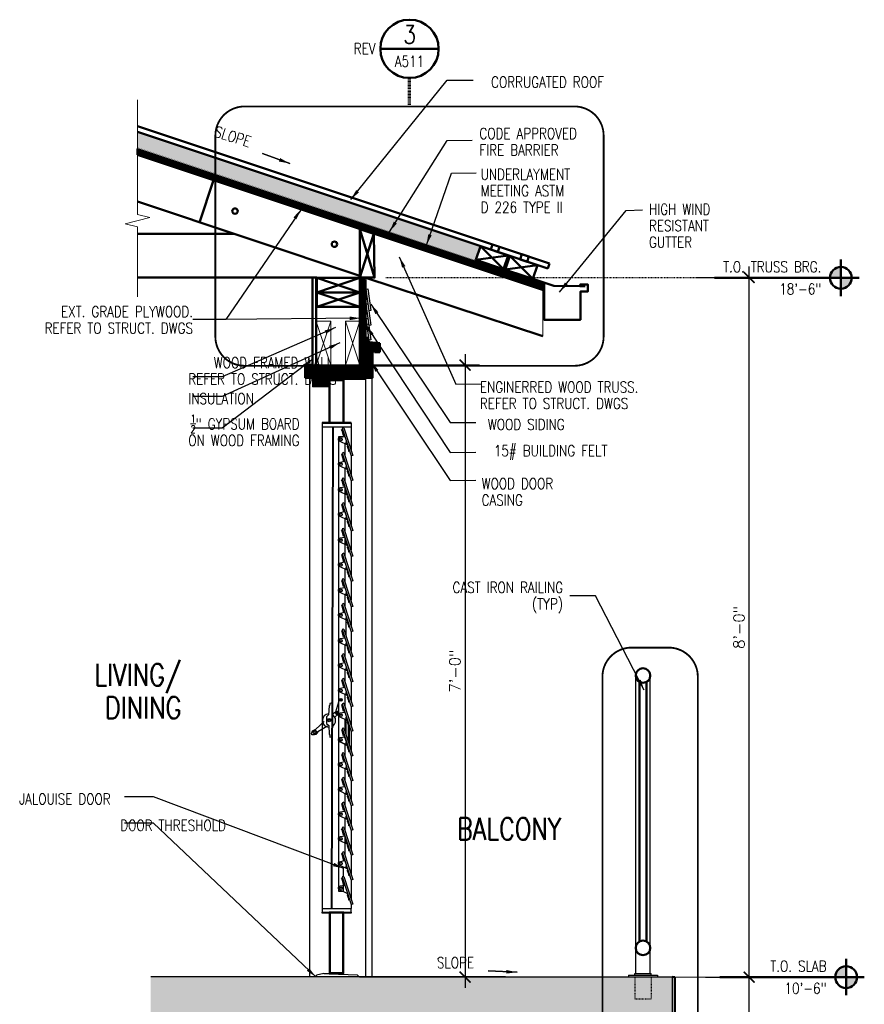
# Model space of a CAD drawing. Header units: inches. Extents: x -3803 to 34213, y -3756 to 4522.
# Tile 39 of 65: x 32184 to 32300, y 3667 to 3802. Entities that reach past the tile are written whole.
import ezdxf
from ezdxf.enums import TextEntityAlignment as Align

# ---------------------------------------------------------------- set-up
doc = ezdxf.new("R2010")
doc.units = ezdxf.units.IN
doc.header["$LTSCALE"] = 0.011
doc.header["$MEASUREMENT"] = 0
doc.header["$PDMODE"] = 1
for name, pattern in [('HIDDEN', [0.375, 0.25, -0.125]), ('HIDDEN2', [0.1875, 0.125, -0.0625]), ('PHANTOM2', [1.25, 0.625, -0.125, 0.125, -0.125, 0.125, -0.125])]:
    doc.linetypes.add(name, pattern=pattern)
doc.layers.get('0').update_dxf_attribs({"linetype": 'CONTINUOUS'})
doc.layers.get('Defpoints').update_dxf_attribs({"linetype": 'CONTINUOUS'})
for name, color, linetype in [('A-elev-8', 8, 'CONTINUOUS'), ('A-elev-9', 9, 'CONTINUOUS'), ('Fasteners', 9, 'CONTINUOUS'), ('Flashing', 5, 'CONTINUOUS'), ('Hatch', 254, 'CONTINUOUS')]:
    doc.layers.add(name, color=color, linetype=linetype)
for name, color, linetype, lineweight in [('A-STAIRS', 3, 'CONTINUOUS', 0), ('A-STRC-GRID', 104, 'PHANTOM2', 25), ('DIM', 4, 'CONTINUOUS', 13), ('G-DIM', 9, 'CONTINUOUS', 18), ('G-NOTE', 134, 'CONTINUOUS', 18), ('G-PEN0', 174, 'CONTINUOUS', 13), ('G-PEN2', 8, 'CONTINUOUS', 25), ('G-PEN3', 2, 'CONTINUOUS', 35), ('G-PEN4', 4, 'CONTINUOUS', 50), ('G-PEN5', 3, 'CONTINUOUS', 70), ('G-REF', 144, 'CONTINUOUS', 50), ('Panels', 6, 'CONTINUOUS', 50)]:
    doc.layers.add(name, color=color, linetype=linetype, lineweight=lineweight)
doc.styles.add('ROMANS', font='romans.shx')
doc.styles.add('ROMANS_SML_012', font='ROMANS.shx', dxfattribs={"width": 0.8, "height": 1.125})
doc.dimstyles.new('DIM_016', dxfattribs={"dimscale": 16, "dimtxt": 0.09375, "dimasz": 0.09375, "dimexe": 0.125, "dimexo": 0.09375, "dimgap": 0.03125, "dimtad": 1, "dimdec": 6, "dimrnd": 0.25, "dimzin": 15, "dimdsep": 46, "dimlunit": 4, "dimtxsty": 'ROMANS', "dimblk1": 'ARCHTICK', "dimblk2": 'ARCHTICK', "dimsah": 1, "dimcen": 0.0625, "dimdle": 0.09375, "dimclrd": 256, "dimclre": 256, "dimclrt": 134, "dimadec": 0, "dimazin": 0, "dimtfac": 1, "dimtdec": 6, "dimtix": 1, "dimtmove": 1, "dimatfit": 3, "dimfxl": 1, "dimtvp": 1.2, "dimfrac": 2, "dimtolj": 1, "dimtzin": 15, "dimarcsym": 0})

# ---------------------------------------------------------------- blocks, each defined once
blk = doc.blocks.new('FLR-REF2')
h = blk.add_hatch(color=256)
h.paths.add_polyline_path([(0, 0.0938, 0.414214), (-0.0938, 0), (0, 0)])
h.paths.add_polyline_path([(0.0938, 0), (0, 0), (0, -0.0938, 0.414214)])
for p, q in [((0, 0.1562), (0, -0.1562)), ((0.1562, 0), (-1.0834, 0)), ((0, 0), (0, 0))]:
    blk.add_line(p, q)
blk.add_circle((0, 0), 0.0938)
at = {"color": 134, "style": 'ROMANS', "width": 0.8}
for p in [(-0.168, 0.0469), (-0.168, -0.143)]:
    blk.add_attdef('XX', text='', height=0.0938, dxfattribs=at).set_placement(p, align=Align.RIGHT)
blk = doc.blocks.new('_ArchTick')
at = {"color": 0, "linetype": 'ByBlock', "const_width": 0.15}
blk.add_lwpolyline([(-0.5, -0.5), (0.5, 0.5)], dxfattribs=at)
blk = doc.blocks.new('jalousie door section')
at = {"layer": 'A-elev-8'}
for p, q in [((1.79, -5.88), (-2.21, -5.88)), ((-2.21, -5.88), (-2.21, -6)), ((-2.21, -6), (-2.21, -73.12)), ((-2.21, -6), (1.79, -6)), ((-0.76, -6.5), (-0.97, -72.62)), ((-0.66, -6.5), (-0.88, -72.62)), ((0.78, -6.61), (0.54, -6.69)), ((0.54, -6.69), (1.78, -10.49)), ((0.78, -6.61), (2.02, -10.42)), ((1.79, -6), (1.79, -5.88)), ((1.79, -6), (1.79, -6.5)), ((0.69, -7.85), (0.07, -7.85)), ((0.07, -7.85), (0.07, -70.21)), ((0.94, -8.82), (0.94, -10.49)), ((1.4, -9.31), (1.4, -9.4)), ((0.78, -10.01), (0.54, -10.09)), ((0.54, -10.09), (1.78, -13.89)), ((0.55, -10.13), (1.66, -13.47)), ((0.69, -10.54), (0.69, -11.25)), ((0.78, -10.01), (2.02, -13.81)), ((2.02, -10.42), (1.78, -10.49)), ((0.94, -12.22), (0.94, -13.89)), ((0.78, -13.52), (0.54, -13.6)), ((0.54, -13.6), (1.78, -17.4)), ((0.78, -13.52), (2.02, -17.33)), ((0.94, -14.81), (0.94, -17.4)), ((2.02, -13.81), (1.78, -13.89)), ((1.4, -16.22), (1.4, -16.31)), ((0.78, -16.92), (0.54, -17)), ((0.54, -17), (1.78, -20.8)), ((0.55, -17.04), (1.66, -20.38)), ((0.69, -17.45), (0.69, -18.16)), ((0.78, -16.92), (2.02, -20.72)), ((2.02, -17.33), (1.78, -17.4)), ((0.94, -19.13), (0.94, -20.79)), ((0.78, -20.43), (0.54, -20.51)), ((0.54, -20.51), (1.78, -24.31)), ((0.78, -20.43), (2.02, -24.24)), ((2.02, -20.72), (1.78, -20.8)), ((0.94, -21.72), (0.94, -24.31)), ((0.78, -23.83), (0.54, -23.91)), ((0.54, -23.91), (1.78, -27.71)), ((0.55, -23.95), (1.66, -27.29)), ((0.78, -23.83), (2.02, -27.63)), ((1.4, -23.13), (1.4, -23.22)), ((2.02, -24.24), (1.78, -24.31)), ((0.69, -24.36), (0.69, -25.07)), ((0.94, -26.04), (0.94, -27.82)), ((0.78, -27.34), (0.54, -27.42)), ((0.54, -27.42), (1.78, -31.22)), ((0.78, -27.34), (2.02, -31.14)), ((2.02, -27.63), (1.78, -27.71)), ((0.94, -29.55), (0.94, -31.22)), ((0.78, -30.74), (0.54, -30.82)), ((0.54, -30.82), (1.78, -34.62)), ((0.55, -30.86), (1.66, -34.2)), ((0.78, -30.74), (2.02, -34.54)), ((1.4, -30.04), (1.4, -30.13)), ((0.69, -31.27), (0.69, -31.98)), ((2.02, -31.14), (1.78, -31.22)), ((1.06, -33.01), (1.06, -35.12)), ((0.78, -34.25), (0.54, -34.33)), ((0.54, -34.33), (1.78, -38.13)), ((0.78, -34.25), (2.02, -38.05)), ((2.02, -34.54), (1.78, -34.62)), ((0.94, -36.48), (0.94, -38.13)), ((0.78, -37.65), (0.54, -37.73)), ((0.54, -37.73), (1.78, -41.53)), ((0.78, -37.65), (2.02, -41.45)), ((2.02, -38.05), (1.78, -38.13)), ((0.94, -39.88), (0.94, -41.52)), ((0.78, -41.04), (0.54, -41.12)), ((0.54, -41.12), (1.78, -44.92)), ((0.78, -41.04), (2.02, -44.85)), ((2.02, -41.45), (1.78, -41.53)), ((0.48, -43.79), (0.24, -44.07)), ((0.53, -43.83), (0.28, -44.11)), ((0.78, -44.44), (0.54, -44.52)), ((0.54, -44.52), (1.78, -48.32)), ((0.78, -44.44), (2.02, -48.24)), ((0.94, -43.27), (0.94, -44.92)), ((2.02, -44.85), (1.78, -44.92)), ((0.94, -46.67), (0.94, -48.32)), ((1.06, -46.73), (1.06, -48.7)), ((1.4, -47.14), (1.4, -49.73)), ((0.78, -47.84), (0.54, -47.92)), ((0.54, -47.92), (1.78, -51.72)), ((0.78, -47.84), (2.02, -51.64)), ((1.52, -47.52), (1.52, -50.11)), ((2.02, -48.24), (1.78, -48.32)), ((0.78, -51.23), (0.54, -51.31)), ((0.54, -51.31), (1.78, -55.11)), ((0.78, -51.23), (2.02, -55.04)), ((0.94, -50.07), (0.94, -51.71)), ((2.02, -51.64), (1.78, -51.72)), ((0.94, -53.46), (0.94, -55.11)), ((0.78, -54.63), (0.54, -54.71)), ((0.54, -54.71), (1.78, -58.51)), ((0.78, -54.63), (2.02, -58.43)), ((2.02, -55.04), (1.78, -55.11)), ((0.78, -58.03), (0.54, -58.11)), ((0.54, -58.11), (1.78, -61.91)), ((0.78, -58.03), (2.02, -61.83)), ((0.94, -56.86), (0.94, -58.51)), ((2.02, -58.43), (1.78, -58.51)), ((0.94, -60.26), (0.94, -61.9)), ((0.78, -61.43), (0.54, -61.5)), ((0.54, -61.5), (1.78, -65.31)), ((0.78, -61.43), (2.02, -65.23)), ((2.02, -61.83), (1.78, -61.91)), ((0.94, -62.71), (0.94, -65.3)), ((0.78, -64.82), (0.54, -64.9)), ((0.78, -64.82), (2.02, -68.62)), ((0.54, -64.9), (1.78, -68.7)), ((0.55, -64.94), (1.66, -68.28)), ((0.69, -65.36), (0.69, -66.06)), ((2.02, -65.23), (1.78, -65.31)), ((2.02, -65.23), (1.78, -65.31)), ((0.69, -66.91), (0.69, -68.22)), ((0.78, -68.2), (0.54, -68.27)), ((0.54, -68.27), (1.78, -72.08)), ((0.69, -68.73), (0.69, -70.29)), ((0.78, -68.2), (2.02, -72)), ((2.02, -68.62), (1.78, -68.7)), ((0.07, -70.21), (0.58, -70.21)), ((-2.21, -72.62), (1.79, -72.62)), ((2.02, -72), (1.78, -72.08)), ((1.79, -73.25), (1.79, -72.62)), ((-1.96, -81.51), (-2.96, -81.74)), ((-2.96, -82), (-2.96, -81.74)), ((-2.96, -82), (-2.96, -81.75)), ((-1.96, -81.51), (-1.21, -81.51)), ((-1.21, -81.45), (-1.21, -81.63)), ((2.66, -81.76), (-1.21, -81.63)), ((2.66, -81.76), (2.79, -81.88)), ((2.79, -82.01), (2.79, -81.88))]:
    blk.add_line(p, q, dxfattribs=at)
for points in [[(-1.21, 0), (-1.21, -1), (-2.21, -1), (-2.21, 0)], [(-1.34, 0), (-1.34, -0.88), (-2.09, -0.88), (-2.09, 0)], [(-1.21, -5.88), (-1.21, 0), (0.79, 0), (0.79, -5.88)], [(-2.21, -6.5), (1.79, -6.5)], [(1.79, -6.5), (1.79, -9.68)], [(1.29, -9.15), (1.23, -9.17), (1.38, -9.55), (1.48, -9.68), (1.44, -9.82), (1.49, -9.85), (1.52, -9.69), (1.29, -9.15)], [(1.79, -10.49), (1.79, -13.08)], [(1.29, -12.55), (1.23, -12.56), (1.38, -12.95), (1.48, -13.08), (1.44, -13.22), (1.49, -13.24), (1.52, -13.09), (1.29, -12.55)], [(1.79, -13.89), (1.79, -16.47)], [(1.29, -16.06), (1.23, -16.08), (1.38, -16.46), (1.48, -16.59), (1.44, -16.73), (1.49, -16.76), (1.52, -16.6), (1.29, -16.06)], [(1.79, -17.4), (1.79, -19.98)], [(1.29, -19.46), (1.23, -19.47), (1.38, -19.85), (1.48, -19.99), (1.44, -20.12), (1.49, -20.15), (1.52, -19.99), (1.29, -19.46)], [(1.79, -20.8), (1.79, -23.38)], [(1.29, -22.97), (1.23, -22.99), (1.38, -23.37), (1.48, -23.5), (1.44, -23.64), (1.49, -23.67), (1.52, -23.51), (1.29, -22.97)], [(1.79, -24.31), (1.79, -26.89)], [(1.29, -26.37), (1.23, -26.38), (1.38, -26.76), (1.48, -26.9), (1.44, -27.03), (1.49, -27.06), (1.52, -26.9), (1.29, -26.37)], [(1.79, -27.71), (1.79, -30.29)], [(1.29, -29.88), (1.23, -29.89), (1.38, -30.28), (1.48, -30.41), (1.44, -30.55), (1.49, -30.57), (1.52, -30.42), (1.29, -29.88)], [(1.79, -31.22), (1.79, -33.8)], [(1.29, -33.28), (1.23, -33.29), (1.38, -33.67), (1.48, -33.81), (1.44, -33.94), (1.49, -33.97), (1.52, -33.81), (1.29, -33.28)], [(1.79, -34.62), (1.79, -37.2)], [(1.29, -36.79), (1.23, -36.8), (1.38, -37.18), (1.48, -37.32), (1.44, -37.45), (1.49, -37.48), (1.52, -37.33), (1.29, -36.79)], [(1.79, -38.13), (1.79, -40.71)], [(1.29, -40.19), (1.23, -40.2), (1.38, -40.58), (1.48, -40.72), (1.44, -40.85), (1.49, -40.88), (1.52, -40.72), (1.29, -40.19)], [(1.79, -41.53), (1.79, -44.11)], [(-0.96, -44.44), (-1.14, -44.45), (-1.12, -44.7), (-1.22, -44.78), (-1.34, -46.01), (-1.6, -46.32), (-1.6, -47.2), (-1.29, -47.49), (-1.22, -48.7), (-1.15, -48.83), (-1.13, -49.07), (-0.96, -49.06)], [(1.29, -43.58), (1.23, -43.6), (1.38, -43.98), (1.48, -44.11), (1.44, -44.25), (1.49, -44.28), (1.52, -44.12), (1.29, -43.58)], [(-0.35, -45.65), (-0.81, -45.99)], [(0.05, -45.91), (-0.45, -46.35)], [(1.79, -44.92), (1.79, -47.51)], [(-1.46, -47.6), (-2.8, -48.38), (-3.06, -48.72), (-3.23, -48.76), (-3.59, -48.76), (-3.63, -48.61), (-3.5, -48.21), (-3.08, -47.99), (-1.93, -46.95)], [(1.29, -46.98), (1.23, -46.99), (1.38, -47.38), (1.48, -47.51), (1.44, -47.65), (1.49, -47.67), (1.52, -47.52), (1.29, -46.98)], [(1.79, -48.32), (1.79, -50.9)], [(1.29, -50.38), (1.23, -50.39), (1.38, -50.77), (1.48, -50.91), (1.44, -51.04), (1.49, -51.07), (1.52, -50.91), (1.29, -50.38)], [(1.79, -51.72), (1.79, -54.3)], [(1.29, -53.77), (1.23, -53.79), (1.38, -54.17), (1.48, -54.3), (1.44, -54.44), (1.49, -54.47), (1.52, -54.31), (1.29, -53.77)], [(1.79, -55.11), (1.79, -57.7)], [(1.29, -57.17), (1.23, -57.18), (1.38, -57.57), (1.48, -57.7), (1.44, -57.84), (1.49, -57.86), (1.52, -57.71), (1.29, -57.17)], [(1.79, -58.51), (1.79, -61.09)], [(1.29, -60.57), (1.23, -60.58), (1.38, -60.96), (1.48, -61.1), (1.44, -61.23), (1.49, -61.26), (1.52, -61.1), (1.29, -60.57)], [(1.79, -61.91), (1.79, -64.49)], [(1.29, -63.96), (1.23, -63.98), (1.38, -64.36), (1.48, -64.49), (1.44, -64.63), (1.49, -64.66), (1.52, -64.5), (1.29, -63.96)], [(1.79, -65.3), (1.79, -67.89)], [(1.29, -67.36), (1.23, -67.37), (1.38, -67.76), (1.48, -67.89), (1.44, -68.03), (1.49, -68.05), (1.52, -67.9), (1.29, -67.36)], [(1.79, -68.7), (1.79, -71.28)], [(1.29, -70.73), (1.23, -70.75), (1.38, -71.13), (1.48, -71.26), (1.44, -71.4), (1.49, -71.43), (1.52, -71.27), (1.29, -70.73)], [(1.79, -72.07), (1.79, -72.62)], [(-1.96, -81.51), (-1.21, -81.51)]]:
    blk.add_lwpolyline(points, dxfattribs=at)
for points in [[(-1.09, -0.13), (0.66, -0.13), (0.66, -5.88), (-1.09, -5.88)], [(-2.21, -73.12), (1.79, -73.12), (1.79, -73.25), (-2.21, -73.25)], [(-1.21, -81.51), (0.79, -81.51), (0.79, -73.12), (-1.21, -73.12)], [(-1.09, -81.38), (0.66, -81.38), (0.66, -73.25), (-1.09, -73.25)]]:
    blk.add_lwpolyline(points, close=True, dxfattribs=at)
for points in [[(1.32, -9.01), (0.2, -8.46, -0.796581), (0.32, -7.93), (0.88, -7.82), (0.89, -7.77), (0.86, -7.71), (0.76, -7.69), (0.74, -7.67), (0.58, -7.19), (0.57, -6.98), (0.46, -6.88), (0.49, -6.85), (0.61, -6.95), (0.63, -7.2), (0.78, -7.66), (0.78, -7.67), (0.77, -7.69)], [(1.32, -12.41), (0.2, -11.86, -0.796581), (0.32, -11.33), (0.88, -11.22), (0.89, -11.17), (0.86, -11.1), (0.76, -11.08), (0.74, -11.07), (0.58, -10.59), (0.57, -10.38), (0.46, -10.28), (0.49, -10.24), (0.61, -10.35), (0.63, -10.59), (0.78, -11.05), (0.78, -11.07), (0.77, -11.08)], [(1.32, -15.92), (0.2, -15.37, -0.796581), (0.32, -14.84), (0.88, -14.73), (0.89, -14.68), (0.86, -14.61), (0.76, -14.59), (0.74, -14.58), (0.58, -14.1), (0.57, -13.89), (0.46, -13.79), (0.49, -13.76), (0.61, -13.86), (0.63, -14.11), (0.78, -14.57), (0.78, -14.58), (0.77, -14.6)], [(1.32, -19.32), (0.2, -18.77, -0.796581), (0.32, -18.24), (0.88, -18.12), (0.89, -18.08), (0.86, -18.01), (0.76, -17.99), (0.74, -17.98), (0.58, -17.5), (0.57, -17.29), (0.46, -17.19), (0.49, -17.15), (0.61, -17.26), (0.63, -17.5), (0.78, -17.96), (0.78, -17.98), (0.77, -17.99)], [(1.32, -22.83), (0.2, -22.28, -0.796581), (0.32, -21.75), (0.88, -21.64), (0.89, -21.59), (0.86, -21.52), (0.76, -21.5), (0.74, -21.49), (0.58, -21.01), (0.57, -20.8), (0.46, -20.7), (0.49, -20.67), (0.61, -20.77), (0.63, -21.02), (0.78, -21.47), (0.78, -21.49), (0.77, -21.5)], [(1.32, -26.23), (0.2, -25.68, -0.796581), (0.32, -25.15), (0.88, -25.03), (0.89, -24.99), (0.86, -24.92), (0.76, -24.9), (0.74, -24.89), (0.58, -24.41), (0.57, -24.2), (0.46, -24.1), (0.49, -24.06), (0.61, -24.17), (0.63, -24.41), (0.78, -24.87), (0.78, -24.89), (0.77, -24.9)], [(1.32, -29.74), (0.2, -29.19, -0.796581), (0.32, -28.66), (0.88, -28.55), (0.89, -28.5), (0.86, -28.43), (0.76, -28.41), (0.74, -28.4), (0.58, -27.92), (0.57, -27.71), (0.46, -27.61), (0.49, -27.57), (0.61, -27.68), (0.63, -27.92), (0.78, -28.38), (0.78, -28.4), (0.77, -28.41)], [(1.32, -33.14), (0.2, -32.59, -0.796581), (0.32, -32.05), (0.88, -31.94), (0.89, -31.9), (0.86, -31.83), (0.76, -31.81), (0.74, -31.8), (0.58, -31.31), (0.57, -31.11), (0.46, -31.01), (0.49, -30.97), (0.61, -31.08), (0.63, -31.32), (0.78, -31.78), (0.78, -31.8), (0.77, -31.81)], [(1.32, -36.65), (0.2, -36.1, -0.796581), (0.32, -35.57), (0.88, -35.45), (0.89, -35.41), (0.86, -35.34), (0.76, -35.32), (0.74, -35.31), (0.58, -34.83), (0.57, -34.62), (0.46, -34.52), (0.49, -34.48), (0.61, -34.59), (0.63, -34.83), (0.78, -35.29), (0.78, -35.31), (0.77, -35.32)], [(1.32, -40.04), (0.2, -39.5, -0.796581), (0.32, -38.96), (0.88, -38.85), (0.89, -38.81), (0.86, -38.74), (0.76, -38.72), (0.74, -38.71), (0.58, -38.22), (0.57, -38.01), (0.46, -37.92), (0.49, -37.88), (0.61, -37.99), (0.63, -38.23), (0.78, -38.69), (0.78, -38.71), (0.77, -38.72)], [(1.32, -43.44), (0.2, -42.89, -0.796581), (0.32, -42.36), (0.88, -42.25), (0.89, -42.2), (0.86, -42.14), (0.76, -42.12), (0.74, -42.1), (0.58, -41.62), (0.57, -41.41), (0.46, -41.31), (0.49, -41.28), (0.61, -41.38), (0.63, -41.63), (0.78, -42.09), (0.78, -42.1), (0.77, -42.12)], [(0.07, -44.29), (-0.35, -45.65, 0.767087), (0.06, -45.91)], [(1.32, -46.84), (0.2, -46.29, -0.796581), (0.32, -45.76), (0.88, -45.64), (0.89, -45.6), (0.86, -45.53), (0.76, -45.51), (0.74, -45.5), (0.58, -45.02), (0.57, -44.81), (0.46, -44.71), (0.49, -44.67), (0.61, -44.78), (0.63, -45.02), (0.78, -45.48), (0.78, -45.5), (0.77, -45.51)], [(1.32, -50.23), (0.2, -49.69, -0.796581), (0.32, -49.15), (0.88, -49.04), (0.89, -49), (0.86, -48.93), (0.76, -48.91), (0.74, -48.9), (0.58, -48.41), (0.57, -48.21), (0.46, -48.11), (0.49, -48.07), (0.61, -48.18), (0.63, -48.42), (0.78, -48.88), (0.78, -48.9), (0.77, -48.91)], [(0.89, -49), (0.87, -49.08), (0.3, -49.19, 0.804516), (0.29, -49.74), (1.33, -50.27), (0.89, -49)], [(1.32, -53.63), (0.2, -53.09, -0.796581), (0.32, -52.55), (0.88, -52.44), (0.89, -52.39), (0.86, -52.33), (0.76, -52.31), (0.74, -52.29), (0.58, -51.81), (0.57, -51.6), (0.46, -51.5), (0.49, -51.47), (0.61, -51.58), (0.63, -51.82), (0.78, -52.28), (0.78, -52.29), (0.77, -52.31)], [(1.32, -57.03), (0.2, -56.48, -0.796581), (0.32, -55.95), (0.88, -55.84), (0.89, -55.79), (0.86, -55.72), (0.76, -55.7), (0.74, -55.69), (0.58, -55.21), (0.57, -55), (0.46, -54.9), (0.49, -54.86), (0.61, -54.97), (0.63, -55.21), (0.78, -55.67), (0.78, -55.69), (0.77, -55.7)], [(1.32, -60.42), (0.2, -59.88, -0.796581), (0.32, -59.34), (0.88, -59.23), (0.89, -59.19), (0.86, -59.12), (0.76, -59.1), (0.74, -59.09), (0.58, -58.6), (0.57, -58.4), (0.46, -58.3), (0.49, -58.26), (0.61, -58.37), (0.63, -58.61), (0.78, -59.07), (0.78, -59.09), (0.77, -59.1)], [(1.32, -63.82), (0.2, -63.28, -0.796581), (0.32, -62.74), (0.88, -62.63), (0.89, -62.58), (0.86, -62.52), (0.76, -62.5), (0.74, -62.48), (0.58, -62), (0.57, -61.79), (0.46, -61.69), (0.49, -61.66), (0.61, -61.77), (0.63, -62.01), (0.78, -62.47), (0.78, -62.48), (0.77, -62.5)], [(1.32, -67.22), (0.2, -66.67, -0.796581), (0.32, -66.14), (0.88, -66.03), (0.89, -65.98), (0.86, -65.91), (0.76, -65.89), (0.74, -65.88), (0.58, -65.4), (0.57, -65.19), (0.46, -65.09), (0.49, -65.05), (0.61, -65.16), (0.63, -65.4), (0.78, -65.86), (0.78, -65.88), (0.77, -65.89)], [(1.32, -70.59), (0.2, -70.05, -0.796581), (0.32, -69.51), (0.88, -69.4), (0.89, -69.35), (0.86, -69.29), (0.76, -69.27), (0.74, -69.25), (0.58, -68.77), (0.57, -68.56), (0.46, -68.46), (0.49, -68.43), (0.61, -68.54), (0.63, -68.78), (0.78, -69.24), (0.78, -69.25), (0.77, -69.27)]]:
    blk.add_lwpolyline(points, format="xyb", dxfattribs=at)
for centre, radius in [((0.39, -8.24), 0.189), ((0.39, -8.24), 0.147), ((0.39, -11.63), 0.189), ((0.39, -11.64), 0.147), ((0.39, -15.14), 0.189), ((0.39, -15.15), 0.147), ((0.39, -18.54), 0.189), ((0.39, -18.55), 0.147), ((0.39, -22.05), 0.189), ((0.39, -22.06), 0.147), ((0.39, -25.45), 0.189), ((0.39, -25.46), 0.147), ((0.39, -28.96), 0.189), ((0.39, -28.97), 0.147), ((0.39, -32.36), 0.189), ((0.39, -32.37), 0.147), ((0.39, -35.87), 0.189), ((0.39, -35.88), 0.147), ((0.39, -39.27), 0.189), ((0.39, -39.28), 0.147), ((0.39, -42.67), 0.189), ((0.39, -42.67), 0.147), ((0.39, -43.95), 0.189), ((-0.08, -45.7), 0.107), ((0.39, -46.06), 0.189), ((0.39, -46.07), 0.147), ((-1.23, -46.75), 0.233), ((-1.24, -46.76), 0.14), ((-3.18, -48.4), 0.251), ((-3.18, -48.4), 0.167), ((0.39, -49.46), 0.189), ((0.39, -49.47), 0.147), ((0.39, -52.86), 0.189), ((0.39, -52.86), 0.147), ((0.39, -56.25), 0.189), ((0.39, -56.26), 0.147), ((0.39, -59.65), 0.189), ((0.39, -59.66), 0.147), ((0.39, -63.05), 0.189), ((0.39, -63.05), 0.147), ((0.39, -66.44), 0.189), ((0.39, -66.45), 0.147), ((0.39, -69.82), 0.189), ((0.39, -69.82), 0.147)]:
    blk.add_circle(centre, radius, dxfattribs=at)
for centre, radius, start, end in [((1.21, -8.66), 0.178, 111.7525, 286.5383), ((1.23, -8.65), 0.109, 124.3511, 273.9396), ((1.21, -12.08), 0.178, 111.7525, 286.5383), ((1.23, -12.07), 0.109, 124.3511, 273.9396), ((1.21, -15.57), 0.178, 111.7525, 286.5383), ((1.23, -15.56), 0.109, 124.3511, 273.9396), ((1.21, -18.99), 0.178, 111.7525, 286.5383), ((1.23, -18.98), 0.109, 124.3511, 273.9396), ((1.21, -22.48), 0.178, 111.7525, 286.5383), ((1.23, -22.46), 0.109, 124.3511, 273.9396), ((1.21, -25.9), 0.178, 111.7525, 286.5383), ((1.23, -25.89), 0.109, 124.3511, 273.9396), ((1.21, -29.38), 0.178, 111.7525, 286.5383), ((1.23, -29.37), 0.109, 124.3511, 273.9396), ((1.21, -32.81), 0.178, 111.7525, 286.5383), ((1.23, -32.8), 0.109, 124.3511, 273.9396), ((1.21, -36.29), 0.178, 111.7525, 286.5383), ((1.23, -36.28), 0.109, 124.3511, 273.9396), ((1.21, -39.69), 0.178, 111.7525, 286.5383), ((1.23, -39.68), 0.109, 124.3511, 273.9396), ((1.21, -43.09), 0.178, 111.7525, 286.5383), ((1.23, -43.08), 0.109, 124.3511, 273.9396), ((-1.25, -46.79), 0.911, 94.8241, 268.1293), ((-0.07, -45.71), 0.168, 31.5507, 328.4493), ((-1.25, -46.79), 0.911, 294.3028, 65.6972), ((1.21, -46.48), 0.178, 111.7525, 286.5383), ((1.23, -46.47), 0.109, 124.3511, 273.9396), ((1.21, -49.88), 0.178, 111.7525, 286.5383), ((1.23, -49.87), 0.109, 124.3511, 273.9396), ((1.21, -53.28), 0.178, 111.7525, 286.5383), ((1.23, -53.27), 0.109, 124.3511, 273.9396), ((1.21, -56.67), 0.178, 111.7525, 286.5383), ((1.23, -56.66), 0.109, 124.3511, 273.9396), ((1.21, -60.07), 0.178, 111.7525, 286.5383), ((1.23, -60.06), 0.109, 124.3511, 273.9396), ((1.21, -63.47), 0.178, 111.7525, 286.5383), ((1.23, -63.46), 0.109, 124.3511, 273.9396), ((1.21, -66.89), 0.178, 111.7525, 286.5383), ((1.23, -66.88), 0.109, 124.3511, 273.9396), ((-1.21, -81.63), 0.125, 358.1524, 90), ((-1.21, -81.63), 0.25, 358.1524, 30), ((-1.21, -81.63), 0.375, 358.1524, 19.4712), ((-1.21, -81.63), 0.5, 358.1524, 14.4775), ((-1.21, -81.63), 0.625, 358.1524, 11.537), ((-1.21, -81.63), 0.75, 358.1524, 9.5941), ((-1.21, -81.63), 0.875, 358.1524, 8.2132), ((-1.21, -81.63), 1, 358.1524, 7.1808), ((-1.21, -81.63), 1.12, 358.1524, 6.3794), ((-1.21, -81.63), 1.25, 358.1524, 5.7392), ((-1.21, -81.63), 1.38, 358.1524, 5.2159), ((-1.21, -81.63), 1.5, 358.1524, 4.7802), ((-1.21, -81.63), 1.62, 358.1524, 4.4117), ((-1.21, -81.63), 1.75, 358.1524, 4.096)]:
    blk.add_arc(centre, radius, start, end, dxfattribs=at)
blk = doc.blocks.new('WOOD ROOF SECTION CUT 1')
at = {"layer": 'A-STAIRS', "ltscale": 10, "true_color": 0xc7c8ca}
h = blk.add_hatch(dxfattribs=at)
h.set_pattern_fill('ANSI31', color=9)
h.set_pattern_definition([(45, (-29769.1231, -3788.30889), (-0.08838834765, 0.08838834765), [])])
h.paths.add_polyline_path([(27.59, 16.87), (27.59, 17.67), (-28.03, -0.87), (-28.02, -1.66)])
at = {"layer": 'Hatch', "ltscale": 10, "true_color": 0xc7c8ca}
h = blk.add_hatch(dxfattribs=at)
h.set_pattern_fill('AR-SAND', color=9, scale=0.5)
h.paths.add_polyline_path([(-19.49, 4.35), (27.59, 20.04), (27.59, 17.88), (-18.85, 2.45)])
at = {"color": 3, "ltscale": 10}
for p, q in [((-28.03, -0.87), (27.59, 17.67)), ((-2.63, 6.8), (27.59, 16.87))]:
    blk.add_line(p, q, dxfattribs=at)
at = {"layer": 'DIM', "ltscale": 10}
blk.add_line((-28.03, -8), (-28.03, -1.66), dxfattribs=at)
at = {"layer": 'Fasteners', "const_width": 0.04}
for points in [[(-33.3, -0.77), (-33.48, -0.77), (-33.66, -0.77)], [(-33.3, -1.27), (-33.66, -1.27)], [(-33.48, -1.27), (-33.48, -0.77)]]:
    blk.add_lwpolyline(points, dxfattribs=at)
at = {"layer": 'G-PEN3', "const_width": 0.0239}
for points in [[(-22.11, 1.31), (27.59, 17.88)], [(-28.21, -0.82), (-0.04, 8.58)]]:
    blk.add_lwpolyline(points, dxfattribs=at)
at = {"layer": 'G-PEN4', "ltscale": 10}
for p, q in [((19.07, 7.6), (17.14, 13.39)), ((-2.95, 0.27), (27.59, 10.47)), ((-2.95, 6.7), (-4.95, 0.03)), ((-2.95, 0.03), (-4.84, 6.07)), ((27.59, 6.03), (14.31, 6.03)), ((-19.49, 4.35), (-22.65, 1.18)), ((-23.52, 3), (-26.68, -0.16)), ((-23.28, 3.08), (-18.85, 2.45)), ((-27.31, 1.74), (-22.89, 1.12)), ((-28.03, -8), (-3.64, 0.03)), ((2.95, 0), (-2.95, -2)), ((-2.95, 0), (2.95, -2)), ((2.95, 0.03), (27.59, 0.03)), ((2.95, -2), (-2.95, -4)), ((-2.95, -2), (2.95, -4))]:
    blk.add_line(p, q, dxfattribs=at)
for points in [[(27.59, 16.87), (27.59, 17.67), (-28.03, -0.87), (-28.02, -1.66), (27.59, 16.87)], [(-23.28, 3.08), (-19.49, 4.35), (-18.85, 2.45)]]:
    blk.add_lwpolyline(points, dxfattribs=at)
at = {"layer": 'G-PEN4', "ltscale": 10, "flags": 128}
blk.add_lwpolyline([(-2.95, 0.03), (-2.95, 6.7), (-4.85, 6.06), (-4.95, 0.03)], close=True, dxfattribs=at)
at = {"layer": 'G-PEN4', "ltscale": 10}
for points in [[(-23.28, 3.08), (-19.49, 4.35), (-18.85, 2.45), (-22.65, 1.18)], [(-22.1, 4.27), (-21.15, 4.58), (-20.91, 3.87), (-21.86, 3.56)], [(-27.31, 1.74), (-23.52, 3), (-22.89, 1.1), (-26.68, -0.16)], [(-26.13, 2.92), (-25.18, 3.24), (-24.94, 2.53), (-25.89, 2.21)], [(-2.95, 0), (2.95, 0), (2.95, -2), (-2.95, -2)], [(-2.95, -2), (2.95, -2), (2.95, -4), (-2.95, -4)]]:
    blk.add_lwpolyline(points, close=True, dxfattribs=at)
for centre in [(14.2, 9.16), (0.55, 4.61)]:
    blk.add_circle(centre, 0.375, dxfattribs=at)
at = {"layer": 'Panels'}
for p, q in [((27.59, 20.83), (-28.97, 1.97)), ((27.59, 20.04), (-28.74, 1.26)), ((-28.74, 1.26), (-28.97, 1.97))]:
    blk.add_line(p, q, dxfattribs=at)
for points in [[(-18.92, 2.44), (-29.56, -1.08), (-33.14, -1.16), (-33.85, -1.16)], [(-33.21, -1.9), (-33.21, -5.75), (-28.21, -5.75), (-28.21, -0.82), (-28.21, -0.82)]]:
    blk.add_lwpolyline(points, dxfattribs=at)
blk.add_lwpolyline([(-33.83, -1.02), (-33.21, -1.02, 0.86034), (-33.21, -0.9), (-34.21, -0.9), (-34.21, -1.9), (-33.21, -1.9), (-33.21, -2.71)], format="xyb", dxfattribs=at)
blk = doc.blocks.new('scheme 04')
at = {"layer": 'A-STAIRS', "ltscale": 10, "true_color": 0xc7c8ca}
h = blk.add_hatch(dxfattribs=at)
h.set_pattern_fill('ANSI31', color=9)
h.set_pattern_definition([(45, (-31911.97789, -3730.58529), (-0.08838834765, 0.08838834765), [])])
h.paths.add_polyline_path([(-31.7, 27.15), (-31.77, 27.75), (-32.16, 27.75), (-32.16, 25.75), (-30.16, 25.75), (-30.16, 26.99)])
h = blk.add_hatch(dxfattribs=at)
h.set_pattern_fill('ANSI31', color=9)
h.set_pattern_definition([(45, (-32585.10713, -3530.28854), (-0.08838834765, 0.08838834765), [])])
edge = h.paths.add_edge_path()
edge.add_line((-39.41, 23.75), (-32.16, 23.75))
edge.add_line((-32.16, 23.75), (-32.15, 22))
edge.add_line((-32.15, 22), (-37.37, 22.01))
edge.add_line((-37.37, 22.01), (-37.37, 21))
edge.add_line((-37.37, 21), (-39.41, 21))
edge.add_line((-39.41, 21), (-39.41, 21.5))
edge.add_line((-39.41, 21.5), (-39.41, 22))
edge.add_line((-39.41, 22), (-39.41, 23.75))
at = {"layer": 'G-PEN0', "true_color": 0xc7c8ca}
blk.add_hatch(color=9, dxfattribs=at).paths.add_polyline_path([(-61.61, -60), (-61.61, -66), (9.91, -66), (9.94, -60)])
at = {"layer": 'Hatch', "ltscale": 10, "true_color": 0xc7c8ca}
h = blk.add_hatch(dxfattribs=at)
h.set_pattern_fill('ANSI31', color=9)
h.set_pattern_definition([(45, (-29677.72314, -3730.33529), (-0.08838834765, 0.08838834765), [])])
h.paths.add_polyline_path([(-32.9, 23.75), (-32.16, 23.75), (-32.15, 35.72), (-32.9, 35.97)])
h = blk.add_hatch(dxfattribs=at)
h.set_pattern_fill('ANSI31', color=9)
h.set_pattern_definition([(45, (-32263.56094, -3730.58626), (-0.08838834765, 0.08838834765), [])])
h.paths.add_polyline_path([(-32.16, 25.75), (-31.16, 25.75), (-31.16, 22.25), (-32.15, 22.25)])
h = blk.add_hatch(dxfattribs=at)
h.set_pattern_fill('ANSI31', color=9)
h.set_pattern_definition([(45, (-32264.0572, -3730.58723), (-0.08838834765, 0.08838834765), [])])
h.paths.add_polyline_path([(-39.4, 24), (-40.4, 24), (-40.4, 22.25), (-39.4, 22.25)])
at = {"color": 5, "ltscale": 10}
for p, q in [((-12.92, -60), (-61.61, -60)), ((-32.94, -60), (-61.61, -60)), ((-32.97, -60), (9.94, -60)), ((9.94, -60), (9.94, -66))]:
    blk.add_line(p, q, dxfattribs=at)
at = {"layer": 'A-elev-9'}
for p, q in [((-39.82, 22.5), (-39.82, -60)), ((-32.15, 22.25), (-32.15, -60)), ((-31.25, 22.5), (-31.25, -60)), ((4.94, -59.5), (4.94, -18.62)), ((6.94, -59.5), (6.94, -18.62)), ((3.94, -59.75), (7.94, -59.75)), ((3.94, -59.75), (3.94, -60.01)), ((4.82, -59.5), (7.07, -59.5)), ((4.82, -59.75), (4.82, -59.5)), ((7.07, -59.75), (7.07, -59.5)), ((7.94, -59.75), (7.94, -60.01))]:
    blk.add_line(p, q, dxfattribs=at)
at = {"layer": 'A-elev-9', "linetype": 'HIDDEN', "ltscale": 10}
for p, q in [((4.82, -60), (4.82, -63)), ((7.07, -60), (7.07, -63)), ((4.82, -63), (7.07, -63))]:
    blk.add_line(p, q, dxfattribs=at)
at = {"layer": 'DIM', "ltscale": 10}
for p, q in [((-38.9, 24), (-36.9, 30)), ((-38.9, 29.97), (-36.9, 24)), ((-32.9, 30), (-34.9, 24)), ((-32.9, 24), (-34.9, 30)), ((-38.9, 24), (-32.9, 24)), ((-37.37, 22.01), (-39.4, 22)), ((-35.15, 22), (-32.16, 22)), ((-32.16, 22.25), (-31.16, 22.25))]:
    blk.add_line(p, q, dxfattribs=at)
at = {"layer": 'DIM', "color": 4, "ltscale": 10}
for p, q in [((-61.61, -60), (-53.49, -60)), ((-41.94, -60), (-48.44, -60))]:
    blk.add_line(p, q, dxfattribs=at)
at = {"layer": 'DIM', "ltscale": 10, "flags": 128}
for points in [[(-38.9, 24), (-38.9, 30), (-36.9, 30), (-36.9, 24)], [(-32.9, 30), (-32.9, 24), (-34.9, 24), (-34.9, 30)]]:
    blk.add_lwpolyline(points, close=True, dxfattribs=at)
at = {"layer": 'DIM', "ltscale": 10}
blk.add_lwpolyline([(-39.4, 23.75), (-32.16, 23.75), (-32.16, 22), (-37.37, 22.01), (-37.37, 21), (-39.41, 21), (-39.41, 22), (-39.41, 22), (-39.4, 23.75)], dxfattribs=at)
at = {"layer": 'Flashing', "const_width": 0.0239}
blk.add_lwpolyline([(-32.11, 35.71), (-32.11, 28)], dxfattribs=at)
at = {"layer": 'G-PEN2'}
for points in [[(-31.81, 34.44), (-31.41, 31.48), (-31.66, 31.44), (-32.06, 34.42)], [(-31.81, 32.42), (-31.41, 29.46), (-31.66, 29.42), (-32.06, 32.4)], [(-31.81, 30.4), (-31.41, 27.44), (-31.66, 27.4), (-32.06, 30.38)], [(-31.72, 29.66), (-31.41, 27.44), (-31.66, 27.4), (-31.96, 29.63)]]:
    blk.add_lwpolyline(points, close=True, dxfattribs=at)
at = {"layer": 'G-PEN4'}
for p, q in [((-39.4, 23.75), (-39.4, 35.99)), ((-38.9, 36), (-38.9, 23.75)), ((9.94, -60), (10.32, -60.01)), ((10.32, -66.37), (10.32, -60.01))]:
    blk.add_line(p, q, dxfattribs=at)
at = {"layer": 'G-PEN4', "ltscale": 10}
for p, q in [((-31.77, 27.75), (-32.16, 27.75)), ((-31.77, 27.75), (-31.68, 27.15)), ((-31.68, 27.15), (-30.16, 26.99)), ((-31.03, 25.75), (-31.16, 25.75)), ((-30.91, 25.88), (-31.03, 25.88)), ((-31.03, 25.88), (-31.03, 25.75)), ((-30.91, 25.75), (-30.91, 25.88)), ((-30.16, 25.75), (-30.91, 25.75))]:
    blk.add_line(p, q, dxfattribs=at)
at = {"layer": 'G-PEN4'}
for points in [[(-32.15, 35.72), (-32.9, 35.97), (-32.91, 23.75), (-32.16, 23.75)], [(-32.16, 25.75), (-31.16, 25.75), (-31.16, 22.25), (-32.15, 22.25)], [(-39.4, 24), (-40.4, 24), (-40.4, 22.25), (-39.4, 22.25)]]:
    blk.add_lwpolyline(points, close=True, dxfattribs=at)
at = {"layer": 'G-PEN4', "ltscale": 10, "flags": 128}
blk.add_lwpolyline([(-30.16, 25.75), (-30.16, 26.99)], dxfattribs=at)
at = {"layer": 'G-PEN4'}
for points in [[(5.44, -19.49), (5.44, -55.13)], [(6.44, -19.49), (6.44, -55.13)]]:
    blk.add_lwpolyline(points, dxfattribs=at)
for centre in [(5.94, -18.62), (5.94, -56)]:
    blk.add_circle(centre, 1, dxfattribs=at)
at = {"xscale": -1}
blk.add_blockref('WOOD ROOF SECTION CUT 1', (-35.85, 35.97), dxfattribs=at)
blk.add_blockref('jalousie door section', (-35.9, 22.01))
blk = doc.blocks.new('*D52')
at = {"layer": 'Defpoints', "color": 0, "transparency": 16777216}
for p in [(32276.59, 3670.31), (32284.06, 3670.31), (32276.59, 3544.34)]:
    blk.add_point(p, dxfattribs=at)
at = {"layer": 'G-DIM', "lineweight": -2, "transparency": 16777216}
for p, q in [((32284.06, 3542.84), (32284.06, 3671.81)), ((32278.09, 3670.31), (32286.06, 3670.31)), ((32278.09, 3544.34), (32286.06, 3544.34))]:
    blk.add_line(p, q, dxfattribs=at)
at = {"layer": 'G-DIM', "lineweight": -2, "transparency": 16777216, "xscale": 1.5, "yscale": 1.5, "zscale": 1.5}
for p, rotation in [((32284.06, 3670.31), 90), ((32284.06, 3544.34), 270)]:
    blk.add_blockref('_ArchTick', p, dxfattribs=dict(at, rotation=rotation))
at = {"layer": 'G-DIM', "color": 134, "transparency": 16777216, "insert": (32282.67, 3607.32), "char_height": 1.5, "attachment_point": 5, "rotation": 90, "style": 'ROMANS'}
blk.add_mtext('\\A1;10\'-6"', dxfattribs=at)
blk = doc.blocks.new('*D53')
at = {"layer": 'Defpoints', "color": 0, "transparency": 16777216}
for p in [(32275.28, 3766.34), (32284.06, 3766.34), (32276.59, 3670.31)]:
    blk.add_point(p, dxfattribs=at)
at = {"layer": 'G-DIM', "lineweight": -2, "transparency": 16777216}
for p, q in [((32284.06, 3668.81), (32284.06, 3767.84)), ((32276.78, 3766.34), (32286.06, 3766.34)), ((32278.09, 3670.31), (32286.06, 3670.31))]:
    blk.add_line(p, q, dxfattribs=at)
at = {"layer": 'G-DIM', "lineweight": -2, "transparency": 16777216, "xscale": 1.5, "yscale": 1.5, "zscale": 1.5}
for p, rotation in [((32284.06, 3766.34), 90), ((32284.06, 3670.31), 270)]:
    blk.add_blockref('_ArchTick', p, dxfattribs=dict(at, rotation=rotation))
at = {"layer": 'G-DIM', "color": 134, "transparency": 16777216, "insert": (32282.67, 3718.32), "char_height": 1.5, "attachment_point": 5, "rotation": 90, "style": 'ROMANS'}
blk.add_mtext('\\A1;8\'-0"', dxfattribs=at)
blk = doc.blocks.new('*D67')
at = {"layer": 'Defpoints', "color": 0, "transparency": 16777216}
for p in [(32222.64, 3754.34), (32245.08, 3670.33), (32263.86, 3670.33)]:
    blk.add_point(p, dxfattribs=at)
at = {"layer": 'G-DIM', "lineweight": -2, "transparency": 16777216}
for p, q in [((32245.08, 3755.84), (32245.08, 3668.83)), ((32224.14, 3754.34), (32247.08, 3754.34)), ((32262.36, 3670.33), (32243.08, 3670.33))]:
    blk.add_line(p, q, dxfattribs=at)
at = {"layer": 'G-DIM', "lineweight": -2, "transparency": 16777216, "xscale": 1.5, "yscale": 1.5, "zscale": 1.5}
for p, rotation in [((32245.08, 3754.34), 90), ((32245.08, 3670.33), 270)]:
    blk.add_blockref('_ArchTick', p, dxfattribs=dict(at, rotation=rotation))
at = {"layer": 'G-DIM', "color": 134, "transparency": 16777216, "insert": (32243.68, 3712.33), "char_height": 1.5, "attachment_point": 5, "rotation": 90, "style": 'ROMANS'}
blk.add_mtext('\\A1;7\'-0"', dxfattribs=at)
blk = doc.blocks.new('DET-REF')
blk.add_line((0.25, 0), (-0.25, 0))
blk.add_circle((0, 0), 0.25)
at = {"style": 'ROMANS', "width": 0.8}
blk.add_attdef('A', text='', height=0.1562, dxfattribs=at).set_placement((-0.0013, 0.0449), align=Align.CENTER)
at = {"color": 134, "style": 'ROMANS', "width": 0.8}
blk.add_attdef('AXXX', text='', height=0.0938, dxfattribs=at).set_placement((0, -0.1538), align=Align.CENTER)

msp = doc.modelspace()

# ---------------------------------------------------------------- linework, layer by layer
at = {"layer": 'A-STRC-GRID'}
msp.add_line((32234.186224, 3766.3352919), (32279.3177796, 3766.3352919), dxfattribs=at)
at = {"layer": 'G-DIM', "ltscale": 10}
msp.add_line((32236.6001708, 3670.3293863), (32299.0748761, 3670.3293863), dxfattribs=at)
at = {"layer": 'G-NOTE'}
for p, q in [((32200.113426, 3774.9938067), (32200.1128822, 3790.7515859)), ((32201.8114435, 3774.5704434), (32200.113426, 3774.9938067)), ((32198.4128469, 3773.7230781), (32201.8114435, 3774.5704434)), ((32200.1108644, 3773.2997148), (32198.4128469, 3773.7230781)), ((32200.1113232, 3763.6791276), (32200.1108644, 3773.2997148))]:
    msp.add_line(p, q, dxfattribs=at)
at = {"layer": 'G-PEN5', "linetype": 'HIDDEN2'}
msp.add_lwpolyline([(32237.4503942, 3789.8274739), (32237.4503942, 3793.7369954)], dxfattribs=at)
at = {"layer": 'G-PEN5', "linetype": 'HIDDEN2', "ltscale": 100, "const_width": 0.25}
for points in [[(32214.8082684, 3789.8274739), (32260.0925201, 3789.8274739, -0.4142135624), (32264.0925201, 3785.8274739), (32264.0925201, 3758.2310457, -0.4142135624), (32260.0925201, 3754.2310457), (32214.8082684, 3754.2310457, -0.4142135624), (32210.8082684, 3758.2310457), (32210.8082684, 3785.8274739, -0.4142135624)], [(32273.0178272, 3715.5492701), (32267.9293683, 3715.5492701, 0.4142135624), (32263.9293683, 3711.5492701), (32263.9293683, 3662.7279733, 0.4142135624), (32267.9293683, 3658.7279733), (32273.0178272, 3658.7279733, 0.4142135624), (32277.0178272, 3662.7279733), (32277.0178272, 3711.5492701, 0.4142135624)]]:
    msp.add_lwpolyline(points, format="xyb", close=True, dxfattribs=at)

# ---------------------------------------------------------------- block references
msp.add_blockref('scheme 04', (32263.5534416, 3730.3352919))
at = {"layer": 'G-REF'}
ref = msp.add_blockref('DET-REF', (32237.4503942, 3797.7369954), dxfattribs=dict(at, xscale=-16, yscale=16, zscale=16))
ref.add_attrib('A', '3', dxfattribs={"layer": '0', "height": 2.5, "style": 'ROMANS', "width": 0.8}).set_placement((32237.4716403, 3798.4548817), align=Align.CENTER)
ref.add_attrib('AXXX', 'A511', dxfattribs={"layer": '0', "color": 134, "height": 1.5, "style": 'ROMANS', "width": 0.8}).set_placement((32237.4503942, 3795.2759498), align=Align.CENTER)
ref = msp.add_blockref('FLR-REF2', (32296.6521271, 3766.3088878), dxfattribs=dict(at, xscale=16, yscale=16, zscale=16))
ref.add_attrib('XX', 'T.O. TRUSS BRG.', dxfattribs={"layer": '0', "color": 134, "height": 1.5, "style": 'ROMANS', "width": 0.8}).set_placement((32293.964381, 3767.0588878), align=Align.RIGHT)
ref.add_attrib('XX', '18\'-6"', dxfattribs={"layer": '0', "color": 134, "height": 1.5, "style": 'ROMANS', "width": 0.8}).set_placement((32293.964381, 3764.0212508), align=Align.RIGHT)
ref = msp.add_blockref('FLR-REF2', (32297.368077, 3670.3189274), dxfattribs=dict(at, xscale=16, yscale=16, zscale=16))
ref.add_attrib('XX', 'T.O. SLAB', dxfattribs={"layer": '0', "color": 134, "height": 1.5, "style": 'ROMANS', "width": 0.8}).set_placement((32294.6803309, 3671.0689274), align=Align.RIGHT)
ref.add_attrib('XX', '10\'-6"', dxfattribs={"layer": '0', "color": 134, "height": 1.5, "style": 'ROMANS', "width": 0.8}).set_placement((32294.6803309, 3668.0312904), align=Align.RIGHT)

# ---------------------------------------------------------------- texts
at = {"layer": 'G-NOTE', "line_spacing_factor": 0.903611, "style": 'ROMANS_SML_012'}
for s, insert, char_height, attachment_point in [('\\A1;REV', (32229.8064986, 3797.7713657), 1.5, 4), ('\\A1;CORRUGATED ROOF', (32264.1326166, 3793.1694458), 1.5, 6), ('\\A1;\\pxql;UNDERLAYMENT\\PMEETING ASTM\\PD 226 TYPE II', (32247.2174309, 3778.2542226), 1.5, 4), ('\\A1;\\pxql;HIGH WIND\\PRESISTANT\\PGUTTER', (32270.3186663, 3773.4598718), 1.5, 4), ('\\A1;EXT. GRADE PLYWOOD.\\PREFER TO STRUCT. DWGS ', (32207.7360901, 3760.526398), 1.5, 6), ('\\A1;\\pxqr;\\PWOOD FRAMED WALL. \\PREFER TO STRUCT. DWGS', (32207.0892381, 3754.6625359), 1.5, 4), ('\\A1;\\pxqr;INSULATION', (32207.0892381, 3749.7194623), 1.5, 4), ('\\A1;\\pxqr;{\\H0.7x;\\S1/2;}" GYPSUM BOARD\\PON WOOD FRAMING', (32207.0892381, 3745.3714681), 1.5, 4), ('\\A1;\\pxqr; WOOD SIDING', (32258.7412338, 3746.1750605), 1.5, 6), ('\\A1;15# BUILDING FELT', (32264.6145929, 3742.3186857), 1.5, 6), ('\\A1;LIVING/\\PDINING', (32206.1466502, 3709.5542135), 3, 6), ('\\A1;JALOUISE DOOR', (32183.8822226, 3694.7618188), 1.5, 4), ('\\A1;\\pxqr;DOOR THRESHOLD', (32197.7583242, 3691.1430032), 1.5, 4), ('\\A1;BALCONY', (32258.2878943, 3690.6666207), 3, 6)]:
    msp.add_mtext(s, dxfattribs=dict(at, insert=insert, char_height=char_height, attachment_point=attachment_point))
at = {"layer": 'G-NOTE', "char_height": 1.5, "attachment_point": 6, "line_spacing_factor": 0.903611, "style": 'ROMANS_SML_012'}
for insert, rotation in [((32215.6236521, 3784.9329107), 342.737734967), ((32246.3024179, 3672.3221768), 0.39009919)]:
    msp.add_mtext('\\A1;\\pxql;SLOPE', dxfattribs=dict(at, insert=insert, rotation=rotation))
for s, insert, width in [('\\A1;\\pxql;CODE APPROVED\\PFIRE BARRIER', (32280.5504009, 3784.9767851), 33.498529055), ('\\A1;\\pxql;ENGINERRED WOOD TRUSS.\\PREFER TO STRUCT. DWGS', (32291.1644657, 3750.1791825), 44.052688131), ('\\A1;\\pxql;WOOD DOOR\\PCASING', (32263.1923002, 3736.9228504), 15.845816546), ('\\A1;CAST IRON RAILING (TYP)', (32258.5278434, 3722.4252775), 16.756225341)]:
    msp.add_mtext(s, dxfattribs=dict(at, insert=insert, width=width))

# ---------------------------------------------------------------- dimensions: what is measured, and where the dimension line sits
at = {"layer": 'G-DIM'}
for base, p1, p2, picture, middle in [((32284.0579477, 3766.3352919), (32276.5939718, 3670.3084685), (32275.2816242, 3766.3352919), '*D53', (32282.6650906, 3718.3218802)), ((32245.0768102, 3670.3293863), (32222.6397214, 3754.3352919), (32263.8607411, 3670.3293863), '*D67', (32243.683953, 3712.3323391)), ((32284.05794774, 3670.30846853), (32276.59397184, 3544.33529185), (32276.59397184, 3670.30846853), '*D52', (32282.6650906, 3607.32188019))]:
    dim = msp.add_linear_dim(base=base, p1=p1, p2=p2, angle=90, dimstyle='DIM_016', dxfattribs=at)
    dim.commit()
    dim.dimension.update_dxf_attribs({"geometry": picture, "text_midpoint": middle})

# ---------------------------------------------------------------- leaders
at = {"layer": 'G-NOTE'}
for points in [[(32229.3847529, 3777.0346769), (32242.640354, 3793.4326772), (32246.165804, 3793.4583755)], [(32234.7033621, 3772.6191607), (32242.640354, 3785.1519685), (32246.0441671, 3785.1776668)], [(32221.0192751, 3781.9886069), (32217.2839242, 3783.3671393), (32221.0192751, 3781.9886069)], [(32239.7700991, 3770.8020517), (32243.2037008, 3780.6908137), (32246.6075139, 3780.7165119)], [(32222.5662622, 3775.7004154), (32212.2239144, 3760.5680977), (32208.2225253, 3760.5680977)], [(32258.0215232, 3764.3480769), (32267.1937463, 3775.5360435), (32269.4450314, 3775.6431976)], [(32236.0525867, 3769.1793196), (32243.791036, 3751.7216337), (32247.316486, 3751.7473319)], [(32232.1444609, 3762.7021374), (32243.0338973, 3746.424273), (32246.5593473, 3746.4499713)], [(32230.7436069, 3760.7594926), (32211.7319798, 3760.5680977), (32207.7305907, 3760.5680977)], [(32227.2966485, 3759.4642551), (32211.7319798, 3752.7171302), (32207.7305907, 3752.7171302)], [(32231.4910381, 3759.7493815), (32243.0338973, 3742.346766), (32246.5593473, 3742.3724643)], [(32227.8831558, 3757.3644027), (32211.7319798, 3750.0133789), (32207.7305907, 3750.0133789)], [(32224.1947276, 3755.1261428), (32211.7319798, 3745.6653847), (32207.7305907, 3745.6653847)], [(32232.1444609, 3754.7845239), (32243.0338973, 3738.5066595), (32246.5593473, 3738.5323578)], [(32269.6489114, 3709.7124437), (32262.9893233, 3722.6766323), (32259.4638734, 3722.650934)], [(32228.4337555, 3685.2422718), (32202.3171386, 3695.0557354), (32198.3157495, 3695.0557354)], [(32224.61604, 3670.3352919), (32202.3171386, 3691.4369198), (32198.3157495, 3691.4369198)], [(32252.2288054, 3670.9825477), (32248.2513101, 3671.1634592), (32252.2288054, 3670.9825477)]]:
    msp.add_leader(points, dimstyle='DIM_016', dxfattribs=at)

doc.saveas('drawing.dxf')
